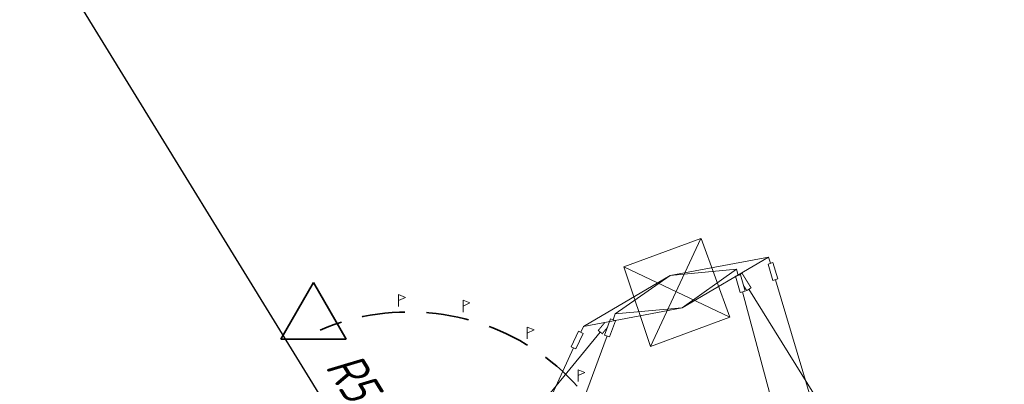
# Model space of a CAD drawing. Header units: millimetres. Extents: x 0 to 420, y 0 to 297.
# Tile 7 of 8: x 46 to 138, y 263 to 297. Entities that reach past the tile are written whole.
import ezdxf

# ---------------------------------------------------------------- set-up
doc = ezdxf.new("R2010")
doc.units = ezdxf.units.MM
for name, pattern in [('K5LT_BASIC', [0]), ('K5LT_DASHED_REINFORCED', [6, 4, -2]), ('K5LT_THIN', [0])]:
    doc.linetypes.add(name, pattern=pattern)
doc.styles.add('KDIMTEXTSTYLE', font='GOST_AU.SHX', dxfattribs={"width": 0.96, "oblique": 15, "height": 5})
doc.dimstyles.new('KDIMSTYLE (0.00)', dxfattribs={"dimtxt": 5, "dimasz": 1, "dimexe": 2, "dimexo": 0, "dimgap": 1, "dimtad": 1, "dimlfac": 500, "dimtxsty": 'KDIMTEXTSTYLE', "dimsah": 1, "dimcen": 0, "dimdle": 1, "dimadec": 0, "dimazin": 0, "dimtfac": 0.667, "dimtmove": 0, "dimatfit": 3, "dimfxl": 0, "dimtvp": 1, "dimtolj": 1, "dimtzin": 0, "dimarcsym": 0})

# ---------------------------------------------------------------- blocks, each defined once
blk = doc.blocks.new('KDIMARROW_01')
blk.add_hatch(color=0).paths.add_polyline_path([(-5, -0.658), (0, 0), (-5, 0.658), (-4.5, 0)])
at = {"color": 0, "linetype": 'K5LT_THIN', "lineweight": 9}
for p, q in [((-4.5, 0), (-5, 0.658)), ((-5, 0.658), (0, 0)), ((0, 0), (-5, -0.658)), ((-5, -0.658), (-4.5, 0))]:
    blk.add_line(p, q, dxfattribs=at)
blk = doc.blocks.new('U17')
at = {"color": 4, "linetype": 'K5LT_THIN', "lineweight": 9, "true_color": 0x00ffff}
for p, q in [((97.3, 266.554), (97.969, 268.007)), ((98.405, 267.806), (97.736, 266.353)), ((97.969, 268.007), (98.405, 267.806)), ((97.736, 266.353), (97.3, 266.554))]:
    blk.add_line(p, q, dxfattribs=at)
blk = doc.blocks.new('U18')
at = {"color": 4, "linetype": 'K5LT_THIN', "lineweight": 9, "true_color": 0x00ffff}
for p, q in [((100.411, 267.644), (100.967, 269.145)), ((101.417, 268.978), (100.861, 267.477)), ((100.967, 269.145), (101.417, 268.978)), ((100.861, 267.477), (100.411, 267.644))]:
    blk.add_line(p, q, dxfattribs=at)
blk = doc.blocks.new('U104')
at = {"color": 4, "linetype": 'K5LT_THIN', "lineweight": 9, "true_color": 0x00ffff}
for p, q in [((112.599, 273.14), (113.062, 273.266)), ((113.019, 271.596), (112.599, 273.14)), ((112.673, 273.782), (112.831, 273.203)), ((113.062, 273.266), (113.482, 271.722)), ((113.482, 271.722), (113.019, 271.596))]:
    blk.add_line(p, q, dxfattribs=at)
blk = doc.blocks.new('U105')
at = {"color": 4, "linetype": 'K5LT_THIN', "lineweight": 9, "true_color": 0x00ffff}
for p, q in [((115.67, 274.904), (115.843, 274.329)), ((115.613, 274.26), (116.072, 274.398)), ((116.072, 272.728), (115.613, 274.26)), ((116.072, 274.398), (116.532, 272.866)), ((116.532, 272.866), (116.072, 272.728))]:
    blk.add_line(p, q, dxfattribs=at)
blk = doc.blocks.new('U123')
at = {"color": 4, "linetype": 'K5LT_THIN', "lineweight": 9, "true_color": 0x00ffff}
for p, q in [((81.232, 270.311), (81.232, 271.407)), ((81.232, 271.407), (81.874, 271.155)), ((81.874, 271.155), (81.232, 270.859))]:
    blk.add_line(p, q, dxfattribs=at)
blk = doc.blocks.new('U124')
at = {"color": 4, "linetype": 'K5LT_THIN', "lineweight": 9, "true_color": 0x00ffff}
for p, q in [((87.231, 269.788), (87.231, 270.884)), ((87.231, 270.884), (87.874, 270.632)), ((87.874, 270.632), (87.231, 270.336))]:
    blk.add_line(p, q, dxfattribs=at)
blk = doc.blocks.new('U125')
at = {"color": 4, "linetype": 'K5LT_THIN', "lineweight": 9, "true_color": 0x00ffff}
for p, q in [((93.202, 267.283), (93.202, 268.38)), ((93.202, 268.38), (93.845, 268.128)), ((93.845, 268.128), (93.202, 267.832))]:
    blk.add_line(p, q, dxfattribs=at)
blk = doc.blocks.new('U126')
at = {"color": 4, "linetype": 'K5LT_THIN', "lineweight": 9, "true_color": 0x00ffff}
for p, q in [((97.936, 263.321), (97.936, 264.417)), ((97.936, 264.417), (98.579, 264.165)), ((98.579, 264.165), (97.936, 263.869))]:
    blk.add_line(p, q, dxfattribs=at)

msp = doc.modelspace()

# ---------------------------------------------------------------- linework, layer by layer
at = {"color": 4, "linetype": 'K5LT_THIN', "lineweight": 9, "true_color": 0x00ffff}
for p, q in [((102.186823, 273.990148), (109.366744, 276.629269)), ((109.366744, 276.629269), (104.676487, 266.586546)), ((109.38415, 276.637756), (112.056359, 269.301614)), ((106.493226, 273.17626), (115.670108, 274.903931)), ((115.670108, 274.903931), (107.61534, 270.179451)), ((102.186823, 273.990148), (104.676487, 266.586546)), ((112.056359, 269.301614), (102.186823, 273.990148)), ((98.438458, 268.451779), (106.493226, 273.17626)), ((106.493226, 273.17626), (101.400022, 269.623898)), ((106.493226, 273.17626), (112.673299, 273.781818)), ((107.61534, 270.179451), (112.673299, 273.781818)), ((112.963115, 273.316159), (112.990449, 273.272489)), ((122.852594, 250.962096), (116.302268, 272.796712)), ((118.836372, 250.88456), (113.25055, 271.6589)), ((126.834881, 251.038978), (113.836184, 271.91428)), ((107.61534, 270.179451), (98.438458, 268.451779)), ((101.400022, 269.623898), (101.191751, 269.061206)), ((107.58576, 270.168541), (101.400022, 269.623898)), ((104.676487, 266.586546), (112.056359, 269.301614)), ((86.793198, 251.859461), (100.002761, 267.924586)), ((98.438458, 268.451779), (98.187441, 267.906811)), ((94.792728, 251.772766), (100.636361, 267.560692)), ((90.775994, 251.816297), (97.518061, 266.453563))]:
    msp.add_line(p, q, dxfattribs=at)
at = {"color": 3, "linetype": 'K5LT_BASIC', "lineweight": 35, "true_color": 0x00ff00}
for p, q in [((70.262744, 267.268007), (73.311654, 272.548875)), ((76.360565, 267.268007), (73.311654, 272.548875)), ((70.262744, 267.268007), (76.360565, 267.268007))]:
    msp.add_line(p, q, dxfattribs=at)
at = {"color": 4, "linetype": 'K5LT_THIN', "true_color": 0x00ffff, "const_width": 0.09}
for points in [[(112.915701, 273.225945), (113.194181, 273.399349), (114.039915, 272.04114), (113.632452, 271.787419), (113.333982, 272.266748)], [(100.696235, 268.390089), (100.18814, 267.772158), (99.817381, 268.077015), (100.434522, 268.827565)]]:
    msp.add_lwpolyline(points, dxfattribs=at)
at = {"color": 4, "linetype": 'K5LT_DASHED_REINFORCED', "lineweight": 35, "true_color": 0x00ffff}
msp.add_arc((82.211011, 248.597287), 21.2, 353.76593031, 112.9779459, dxfattribs=at)

# ---------------------------------------------------------------- block references
for name in ['U105', 'U104', 'U123', 'U124', 'U18', 'U125', 'U17', 'U126']:
    msp.add_blockref(name, (0, 0))

# ---------------------------------------------------------------- dimensions: what is measured, and where the dimension line sits
at = {"color": 4, "true_color": 0x00ffff}
msp.add_radius_dim(center=(82.211011, 248.597287), radius=10, location=(73.975861, 261.988305), text='\\H3.5;\\W0.96;\\Q15;R\\H3.5;\\W0.96;\\Q15;\\Q15;5', dimstyle='KDIMSTYLE (0.00)', override={"dimblk2": 'KDIMARROW_01', "dimclrt": 7, "dimtolj": 1}, dxfattribs=at).render()

doc.saveas('drawing.dxf')
